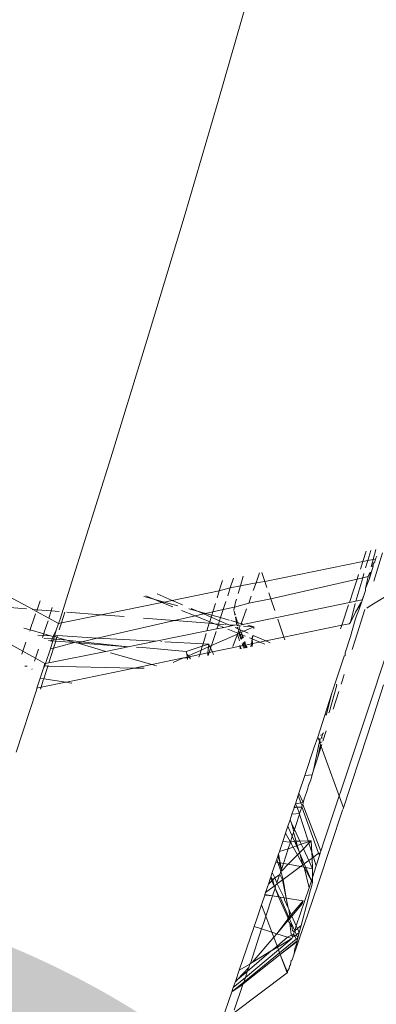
# Model space of a CAD drawing. Header units: millimetres. Extents: x 504675 to 860349, y -23215 to 63575.
# Tile 93 of 177: x 592477 to 592495, y 32719 to 32767. Entities that reach past the tile are written whole.
import ezdxf
from ezdxf import colors
from ezdxf.entities.mleader import LeaderData, LeaderLine
from ezdxf.math import Vec2, Vec3

# ---------------------------------------------------------------- set-up
doc = ezdxf.new("R2010")
doc.units = ezdxf.units.MM
doc.header["$LTSCALE"] = 10
doc.header["$PDMODE"] = 35
doc.header["$PDSIZE"] = -1000
doc.linetypes.add('LEVEL-F-OVERALL LAYOUT$0$HIDDEN', pattern=[0.375, 0.25, -0.125])
doc.layers.get('0').update_dxf_attribs({"linetype": 'CONTINUOUS'})
doc.layers.get('Defpoints').update_dxf_attribs({"color": 253, "linetype": 'CONTINUOUS'})
for name, color, linetype, lineweight in [('ARCH', 8, 'CONTINUOUS', 0), ('DIM', 8, 'CONTINUOUS', 15), ('furniture', 8, 'CONTINUOUS', 5), ('level-C-ELEVATION-$0$I-ANNO-TEXT', 8, 'CONTINUOUS', 18), ('MEPTEK-TEXT', 7, 'CONTINUOUS', 30)]:
    doc.layers.add(name, color=color, linetype=linetype, lineweight=lineweight)
doc.layers.add('LEVEL-F-OVERALL LAYOUT$0$DASH1L', color=8, linetype='LEVEL-F-OVERALL LAYOUT$0$HIDDEN')
doc.styles.add('level-C-ELEVATION-$0$KGD - Note', font='romans.shx', dxfattribs={"width": 0.7, "height": 2})
doc.styles.get("Standard").update_dxf_attribs({"font": 'verdana.ttf'})
doc.dimstyles.new('LBF 50', dxfattribs={"dimscale": 25, "dimtxt": 1.75, "dimasz": 1.75, "dimexe": 1, "dimexo": 1, "dimgap": 1, "dimtad": 1, "dimdec": 0, "dimrnd": 5, "dimzin": 12, "dimdsep": 46, "dimtxsty": 'Standard', "dimblk": 'CLOSEDBLANK', "dimcen": 0, "dimclrd": 256, "dimclre": 256, "dimclrt": 256, "dimadec": 0, "dimazin": 3, "dimtfac": 1, "dimtdec": 0, "dimtofl": 0, "dimtmove": 0, "dimatfit": 3, "dimldrblk": 'CLOSEDBLANK', "dimfxl": 0.18, "dimtolj": 1, "dimtzin": 0, "dimlwd": -1, "dimlwe": -1, "dimarcsym": 0})

# ---------------------------------------------------------------- blocks, each defined once
blk = doc.blocks.new('ARCH')
at = {"layer": 'LEVEL-F-OVERALL LAYOUT$0$DASH1L'}
h = blk.add_hatch(dxfattribs=at)
h.set_pattern_fill('ANGLE', color=8, scale=10, angle=352.0664)
h.set_pattern_definition([(352.0664444, (-404119.055, 373340.98), (9.6410197, 69.1814516), [50.8, -19.05]), (82.0664444, (-404119.055, 373340.98), (-69.1814516, 9.6410197), [50.8, -19.05])])
edge = h.paths.add_edge_path(flags=16)
edge.add_line((572074.712, 35847.062), (602196.904, 29528.217))
edge.add_line((602196.904, 29528.217), (599472.63, 39352.005))
edge.add_arc((597545.364, 38817.547), 2000, 15.499436, 89.998351)
edge.add_line((597545.422, 40817.547), (573256.113, 40817.547))
edge.add_arc((576210.344, 22394.182), 18658.72, 99.1099624, 106.6903327)
edge.add_line((570851.58, 40266.829), (572074.712, 35847.062))
h.paths.add_polyline_path([(583373.777, 40815.973), (583374.097, 40875.042), (586424.097, 40859.112), (586423.937, 40815.973)], flags=16)
h.paths.add_polyline_path([(600840.891, 34605.132), (600792.778, 34591.523), (599497.965, 39260.646), (599546.078, 39274.255)])
h.paths.add_polyline_path([(587210.4, 32671.778), (587194.965, 32598.383), (582692.955, 33542.787), (582708.389, 33616.182)])
edge = h.paths.add_edge_path()
edge.add_line((572071.73, 35387.893), (601863.317, 29138.4))
edge.add_arc((601986.5, 29725.619), 600, 258.152638, 375.499436)
edge.add_line((602564.68, 29885.956), (599906.265, 39472.258))
edge.add_arc((597545.364, 38817.547), 2450, 15.499436, 89.998351)
edge.add_line((597545.435, 41267.547), (573220.478, 41267.547))
edge.add_arc((576210.344, 22394.182), 19108.72, 99.0018321, 106.2358191)
edge.add_arc((571035.465, 40164.758), 600, 106.235819, 195.468967)
edge.add_line((570457.2, 40004.728), (571616.648, 35815.082))
edge.add_arc((572194.913, 35975.111), 600, 195.468967, 258.152638)
h.paths.add_polyline_path([(587210.4, 32671.778), (587195.409, 32600.494), (587195.432, 32600.49)])
at = {"layer": 'furniture'}
for p, q in [((592488.526, 32768.975), (592486.917, 32763.386)), ((592486.917, 32763.386), (592485.222, 32757.625)), ((592485.222, 32757.625), (592483.444, 32751.714)), ((592483.444, 32751.714), (592481.586, 32745.674)), ((592481.586, 32745.674), (592479.653, 32739.525)), ((592494.502, 32741.088), (592494.351, 32740.579)), ((592494.757, 32741.139), (592494.618, 32740.633)), ((592494.277, 32741.042), (592494.107, 32740.529)), ((592494.107, 32740.529), (592494.351, 32740.579)), ((592494.351, 32740.579), (592494.243, 32740.215)), ((592494.351, 32740.579), (592494.618, 32740.633)), ((592494.618, 32740.633), (592494.521, 32740.275)), ((592494.739, 32740.657), (592494.618, 32740.633)), ((592494.643, 32739.555), (592495.083, 32740.959)), ((592494.739, 32740.657), (592494.692, 32740.512)), ((592494.75, 32740.703), (592494.739, 32740.657)), ((592494.791, 32740.804), (592494.75, 32740.703)), ((592489.239, 32739.542), (592494.107, 32740.529)), ((592494.107, 32740.529), (592493.984, 32740.158)), ((592494.431, 32739.698), (592494.623, 32740.298)), ((592494.581, 32740.289), (592494.624, 32740.421)), ((592494.624, 32740.421), (592494.623, 32740.298)), ((592494.624, 32740.421), (592494.692, 32740.512)), ((592474.74, 32739.754), (592477.684, 32738.164)), ((592486.974, 32739.083), (592487.132, 32739.596)), ((592487.674, 32739.706), (592487.519, 32739.224)), ((592488.019, 32739.329), (592488.164, 32739.805)), ((592488.799, 32739.483), (592488.971, 32739.968)), ((592489.239, 32739.542), (592489.085, 32739.991)), ((592489.53, 32738.689), (592493.82, 32739.664)), ((592493.82, 32739.664), (592493.622, 32739.068)), ((592494.098, 32739.727), (592493.753, 32738.57)), ((592493.894, 32739.885), (592493.82, 32739.664)), ((592493.82, 32739.664), (592494.098, 32739.727)), ((592494.161, 32739.939), (592494.098, 32739.727)), ((592494.098, 32739.727), (592494.371, 32739.789)), ((592494.371, 32739.789), (592494.23, 32739.203)), ((592494.23, 32739.203), (592494.431, 32739.698)), ((592494.371, 32739.789), (592494.444, 32739.996)), ((592494.431, 32739.698), (592494.489, 32740.005)), ((592479.049, 32737.632), (592479.653, 32739.525)), ((592486.974, 32739.083), (592487.519, 32739.224)), ((592487.519, 32739.224), (592487.393, 32738.839)), ((592487.519, 32739.224), (592488.019, 32739.329)), ((592487.905, 32738.943), (592488.019, 32739.329)), ((592488.019, 32739.329), (592488.799, 32739.483)), ((592488.66, 32739.095), (592488.799, 32739.483)), ((592488.799, 32739.483), (592489.239, 32739.542)), ((592489.338, 32739.251), (592489.239, 32739.542)), ((592494.236, 32739.092), (592494.16, 32738.856)), ((592494.23, 32739.203), (592494.236, 32739.092)), ((592494.417, 32738.31), (592496.448, 32739.543)), ((592483.725, 32738.664), (592483.219, 32738.804)), ((592483.725, 32738.664), (592483.325, 32738.825)), ((592484.121, 32738.504), (592483.725, 32738.664)), ((592484.227, 32738.525), (592483.725, 32738.664)), ((592483.88, 32738.937), (592484.638, 32738.609)), ((592484.227, 32738.525), (592484.638, 32738.609)), ((592484.638, 32738.609), (592486.974, 32739.083)), ((592484.638, 32738.609), (592485.15, 32738.387)), ((592486.867, 32738.733), (592486.974, 32739.083)), ((592487.784, 32738.516), (592487.825, 32738.66)), ((592488.436, 32738.471), (592488.557, 32738.808)), ((592488.436, 32738.471), (592489.53, 32738.689)), ((592489.53, 32738.689), (592489.429, 32738.984)), ((592489.728, 32738.108), (592489.53, 32738.689)), ((592493.622, 32739.068), (592493.433, 32738.503)), ((592493.753, 32738.57), (592494.073, 32738.636)), ((592494.095, 32738.654), (592494.032, 32738.509)), ((592494.073, 32738.636), (592494.032, 32738.509)), ((592494.16, 32738.856), (592494.073, 32738.636)), ((592494.16, 32738.856), (592494.095, 32738.654)), ((592476.157, 32738.284), (592477.395, 32738.186)), ((592477.684, 32738.164), (592477.714, 32738.161)), ((592477.714, 32738.161), (592477.916, 32738.145)), ((592477.714, 32738.161), (592477.885, 32738.055)), ((592477.885, 32738.055), (592477.916, 32738.145)), ((592477.916, 32738.145), (592478.067, 32738.585)), ((592477.916, 32738.145), (592478.624, 32738.089)), ((592478.677, 32738.249), (592478.624, 32738.089)), ((592481.108, 32737.893), (592484.121, 32738.504)), ((592484.121, 32738.504), (592484.227, 32738.525)), ((592484.657, 32738.287), (592484.121, 32738.504)), ((592484.906, 32738.338), (592484.227, 32738.525)), ((592485.889, 32738.066), (592485.463, 32738.184)), ((592485.568, 32738.205), (592485.889, 32738.066)), ((592486.78, 32738.45), (592486.652, 32738.035)), ((592486.652, 32738.035), (592487.17, 32738.153)), ((592487.17, 32738.153), (592487.038, 32737.749)), ((592487.301, 32738.555), (592487.17, 32738.153)), ((592487.17, 32738.153), (592487.721, 32738.271)), ((592487.695, 32738.134), (592487.721, 32738.271)), ((592487.721, 32738.271), (592487.784, 32738.516)), ((592487.721, 32738.271), (592488.436, 32738.471)), ((592487.907, 32737.355), (592493.433, 32738.503)), ((592488.061, 32737.435), (592488.331, 32738.181)), ((592493.392, 32738.38), (592493.055, 32737.373)), ((592493.433, 32738.503), (592493.753, 32738.57)), ((592493.716, 32738.445), (592493.484, 32737.514)), ((592493.721, 32736.629), (592494.202, 32738.151)), ((592494.032, 32738.509), (592493.746, 32738.014)), ((592493.746, 32738.014), (592494.003, 32738.503)), ((592493.904, 32738.114), (592493.781, 32737.839)), ((592494.032, 32738.509), (592493.904, 32738.114)), ((592494.417, 32738.31), (592494.3, 32738.224)), ((592477.676, 32737.446), (592477.845, 32737.938)), ((592477.885, 32738.055), (592478.502, 32737.721)), ((592478.624, 32738.089), (592478.502, 32737.721)), ((592478.502, 32737.721), (592478.983, 32737.462)), ((592478.624, 32738.089), (592479.025, 32738.057)), ((592479.049, 32737.632), (592478.983, 32737.462)), ((592479.127, 32737.491), (592479.293, 32738.021)), ((592479.127, 32737.491), (592481.108, 32737.893)), ((592479.39, 32738.029), (592481.108, 32737.893)), ((592481.108, 32737.893), (592482.252, 32737.802)), ((592483.199, 32737.727), (592484.754, 32737.604)), ((592484.754, 32737.604), (592485.775, 32737.836)), ((592485.775, 32737.836), (592485.096, 32738.11)), ((592485.775, 32737.836), (592486.198, 32737.932)), ((592486.5, 32737.543), (592485.775, 32737.836)), ((592486.294, 32737.954), (592485.889, 32738.066)), ((592485.889, 32738.066), (592486.198, 32737.932)), ((592486.198, 32737.932), (592486.294, 32737.954)), ((592486.198, 32737.932), (592486.57, 32737.771)), ((592486.294, 32737.954), (592486.652, 32738.035)), ((592486.601, 32737.869), (592486.294, 32737.954)), ((592486.5, 32737.543), (592486.57, 32737.771)), ((592486.57, 32737.771), (592486.601, 32737.869)), ((592486.57, 32737.771), (592486.986, 32737.59)), ((592486.601, 32737.869), (592486.652, 32738.035)), ((592487.038, 32737.749), (592486.601, 32737.869)), ((592487.038, 32737.749), (592486.986, 32737.59)), ((592487.465, 32737.631), (592487.038, 32737.749)), ((592487.711, 32738.048), (592487.697, 32738.101)), ((592487.737, 32737.939), (592487.711, 32738.048)), ((592487.75, 32737.877), (592487.737, 32737.939)), ((592487.771, 32737.896), (592487.737, 32737.939)), ((592487.822, 32737.532), (592487.772, 32737.771)), ((592487.879, 32737.516), (592487.772, 32737.771)), ((592487.879, 32737.516), (592487.802, 32737.793)), ((592490.181, 32736.781), (592489.876, 32737.676)), ((592493.715, 32737.643), (592493.483, 32736.815)), ((592493.484, 32737.514), (592493.746, 32738.014)), ((592493.715, 32737.643), (592493.781, 32737.839)), ((592477.571, 32737.141), (592477.26, 32737.23)), ((592477.552, 32737.084), (592477.571, 32737.141)), ((592477.571, 32737.141), (592477.667, 32737.42)), ((592478.247, 32736.95), (592477.571, 32737.141)), ((592478.462, 32737.598), (592478.274, 32737.031)), ((592478.874, 32737.121), (592478.983, 32737.462)), ((592478.983, 32737.462), (592479.127, 32737.491)), ((592479.02, 32737.15), (592479.127, 32737.491)), ((592480.909, 32736.73), (592484.754, 32737.604)), ((592484.754, 32737.604), (592486.477, 32737.468)), ((592486.361, 32737.092), (592486.477, 32737.468)), ((592486.361, 32737.092), (592486.857, 32737.192)), ((592486.477, 32737.468), (592486.5, 32737.543)), ((592486.477, 32737.468), (592486.738, 32737.447)), ((592486.738, 32737.447), (592486.5, 32737.543)), ((592486.916, 32737.375), (592486.738, 32737.447)), ((592486.738, 32737.447), (592486.935, 32737.432)), ((592486.916, 32737.375), (592486.857, 32737.192)), ((592486.857, 32737.192), (592487.198, 32737.261)), ((592486.935, 32737.432), (592486.916, 32737.375)), ((592487.089, 32737.305), (592486.916, 32737.375)), ((592486.986, 32737.59), (592486.935, 32737.432)), ((592486.935, 32737.432), (592487.21, 32737.41)), ((592486.986, 32737.59), (592487.274, 32737.465)), ((592487.198, 32737.261), (592487.121, 32737.293)), ((592487.198, 32737.261), (592487.571, 32737.336)), ((592487.273, 32737.405), (592487.325, 32737.443)), ((592487.325, 32737.443), (592487.445, 32737.391)), ((592487.894, 32736.98), (592487.399, 32737.18)), ((592487.445, 32737.391), (592487.571, 32737.336)), ((592487.445, 32737.391), (592487.73, 32737.369)), ((592487.822, 32737.532), (592487.549, 32737.607)), ((592487.571, 32737.336), (592487.73, 32737.369)), ((592487.73, 32737.369), (592487.847, 32737.392)), ((592487.763, 32737.253), (592487.888, 32737.199)), ((592487.833, 32737.481), (592487.822, 32737.532)), ((592487.879, 32737.516), (592487.833, 32737.481)), ((592487.847, 32737.392), (592487.833, 32737.481)), ((592487.847, 32737.392), (592487.875, 32737.357)), ((592487.888, 32737.199), (592487.865, 32737.273)), ((592487.875, 32737.357), (592487.907, 32737.355)), ((592487.924, 32737.408), (592487.879, 32737.516)), ((592488.061, 32737.435), (592487.879, 32737.516)), ((592487.888, 32737.199), (592487.899, 32737.28)), ((592487.888, 32737.199), (592487.932, 32737.18)), ((592487.932, 32737.18), (592487.962, 32737.167)), ((592487.949, 32737.13), (592487.932, 32737.18)), ((592487.949, 32737.13), (592487.962, 32737.167)), ((592487.962, 32737.167), (592487.986, 32737.231)), ((592487.962, 32737.167), (592488.017, 32737.143)), ((592487.964, 32737.293), (592488.012, 32737.303)), ((592487.986, 32737.231), (592487.964, 32737.293)), ((592488.017, 32737.143), (592488.184, 32737.071)), ((592488.061, 32737.017), (592488.017, 32737.143)), ((592488.125, 32737.448), (592488.061, 32737.435)), ((592488.168, 32737.334), (592488.688, 32737.293)), ((592488.184, 32737.071), (592488.688, 32737.293)), ((592488.688, 32737.293), (592488.383, 32737.377)), ((592488.681, 32737.207), (592488.688, 32737.293)), ((592490.181, 32736.781), (592493.055, 32737.373)), ((592493.055, 32737.373), (592492.998, 32737.202)), ((592493.055, 32737.373), (592493.42, 32737.449)), ((592493.42, 32737.449), (592493.484, 32737.514)), ((592475.864, 32736.827), (592477.208, 32736.085)), ((592478.221, 32736.871), (592477.951, 32736.885)), ((592478.221, 32736.871), (592478.187, 32736.768)), ((592478.247, 32736.95), (592478.221, 32736.871)), ((592478.593, 32736.852), (592478.221, 32736.871)), ((592478.274, 32737.031), (592478.247, 32736.95)), ((592478.593, 32736.852), (592478.247, 32736.95)), ((592478.661, 32736.694), (592478.262, 32736.731)), ((592478.715, 32736.817), (592478.593, 32736.852)), ((592478.623, 32736.607), (592478.661, 32736.694)), ((592478.661, 32736.694), (592478.715, 32736.817)), ((592478.735, 32736.687), (592478.661, 32736.694)), ((592478.735, 32736.687), (592478.707, 32736.6)), ((592478.715, 32736.817), (592478.727, 32736.845)), ((592478.783, 32736.836), (592478.715, 32736.817)), ((592478.727, 32736.845), (592478.874, 32737.121)), ((592478.783, 32736.836), (592478.735, 32736.687)), ((592478.87, 32736.674), (592478.735, 32736.687)), ((592478.874, 32737.121), (592478.783, 32736.836)), ((592478.93, 32736.866), (592478.783, 32736.836)), ((592478.899, 32736.765), (592478.783, 32736.836)), ((592478.843, 32736.589), (592478.87, 32736.674)), ((592478.87, 32736.674), (592478.899, 32736.765)), ((592479.39, 32736.626), (592478.87, 32736.674)), ((592478.93, 32736.866), (592478.899, 32736.765)), ((592479.39, 32736.626), (592478.899, 32736.765)), ((592480.909, 32736.73), (592478.93, 32736.866)), ((592480.142, 32736.556), (592480.909, 32736.73)), ((592483.814, 32736.578), (592480.909, 32736.73)), ((592483.814, 32736.578), (592486.361, 32737.092)), ((592486.164, 32736.455), (592486.321, 32736.964)), ((592486.815, 32737.063), (592486.586, 32736.366)), ((592486.586, 32736.366), (592487.877, 32736.936)), ((592487.716, 32736.497), (592487.877, 32736.936)), ((592487.877, 32736.936), (592487.894, 32736.98)), ((592487.969, 32736.594), (592487.877, 32736.936)), ((592487.894, 32736.98), (592487.928, 32737.073)), ((592487.938, 32736.962), (592487.894, 32736.98)), ((592487.928, 32737.073), (592487.949, 32737.13)), ((592487.995, 32736.988), (592487.928, 32737.073)), ((592487.938, 32736.962), (592487.995, 32736.988)), ((592487.938, 32736.962), (592488.056, 32736.669)), ((592487.967, 32736.951), (592487.938, 32736.962)), ((592487.967, 32736.951), (592487.995, 32736.988)), ((592488.014, 32736.932), (592487.967, 32736.951)), ((592487.995, 32736.988), (592488.061, 32737.017)), ((592488.09, 32736.699), (592488.014, 32736.932)), ((592488.104, 32736.895), (592488.014, 32736.932)), ((592488.061, 32737.017), (592488.184, 32737.071)), ((592488.104, 32736.895), (592488.061, 32737.017)), ((592488.154, 32736.753), (592488.104, 32736.895)), ((592488.104, 32736.895), (592488.129, 32736.732)), ((592488.175, 32736.772), (592488.104, 32736.895)), ((592488.25, 32736.836), (592488.104, 32736.895)), ((592488.184, 32737.071), (592488.409, 32736.973)), ((592488.603, 32736.694), (592488.48, 32736.743)), ((592488.603, 32736.694), (592488.568, 32736.448)), ((592488.603, 32736.694), (592488.65, 32736.868)), ((592488.625, 32736.85), (592488.603, 32736.694)), ((592488.62, 32736.459), (592488.603, 32736.694)), ((592488.994, 32736.536), (592488.603, 32736.694)), ((592488.65, 32736.868), (592489.281, 32736.595)), ((592489.281, 32736.595), (592490.181, 32736.781)), ((592490.228, 32736.644), (592490.181, 32736.781)), ((592493.219, 32736.002), (592493.483, 32736.815)), ((592494.579, 32733.846), (592495.506, 32736.659)), ((592477.208, 32736.085), (592477.242, 32736.183)), ((592477.242, 32736.183), (592477.365, 32736.54)), ((592477.995, 32736.192), (592477.843, 32735.734)), ((592478.579, 32736.201), (592478.344, 32735.473)), ((592478.489, 32736.618), (592478.623, 32736.607)), ((592478.501, 32735.505), (592478.731, 32736.235)), ((592478.579, 32736.201), (592478.707, 32736.6)), ((592478.579, 32736.201), (592478.731, 32736.235)), ((592478.603, 32736.561), (592478.623, 32736.607)), ((592478.623, 32736.607), (592478.707, 32736.6)), ((592478.707, 32736.6), (592478.843, 32736.589)), ((592478.731, 32736.235), (592478.843, 32736.589)), ((592478.731, 32736.235), (592479.782, 32736.515)), ((592478.843, 32736.589), (592479.782, 32736.515)), ((592480.142, 32736.556), (592479.39, 32736.626)), ((592479.782, 32736.515), (592479.39, 32736.626)), ((592479.782, 32736.515), (592479.861, 32736.492)), ((592479.861, 32736.492), (592479.914, 32736.504)), ((592479.914, 32736.504), (592480.142, 32736.556)), ((592479.914, 32736.504), (592482.45, 32736.302)), ((592481.329, 32736.076), (592479.914, 32736.504)), ((592482.45, 32736.302), (592480.142, 32736.556)), ((592481.329, 32736.076), (592482.45, 32736.302)), ((592482.45, 32736.302), (592483.814, 32736.578)), ((592482.855, 32736.27), (592482.969, 32736.293)), ((592485.331, 32736.073), (592482.969, 32736.293)), ((592484.098, 32736.563), (592484.072, 32736.564)), ((592486.164, 32736.455), (592484.273, 32736.554)), ((592486.128, 32736.337), (592485.331, 32736.073)), ((592486.065, 32736.137), (592486.128, 32736.337)), ((592486.065, 32736.137), (592486.435, 32736.3)), ((592486.128, 32736.337), (592486.164, 32736.455)), ((592486.447, 32736.44), (592486.128, 32736.337)), ((592486.447, 32736.44), (592486.164, 32736.455)), ((592486.41, 32736.003), (592486.435, 32736.3)), ((592486.435, 32736.3), (592486.447, 32736.44)), ((592486.435, 32736.3), (592486.499, 32736.328)), ((592486.499, 32736.328), (592486.447, 32736.44)), ((592486.542, 32736.234), (592486.471, 32736.015)), ((592486.499, 32736.328), (592486.586, 32736.366)), ((592486.542, 32736.234), (592486.499, 32736.328)), ((592486.586, 32736.366), (592486.542, 32736.234)), ((592486.628, 32736.048), (592486.542, 32736.234)), ((592486.628, 32736.048), (592488.016, 32736.334)), ((592487.65, 32736.32), (592487.716, 32736.497)), ((592488.016, 32736.334), (592487.996, 32736.387)), ((592488.016, 32736.334), (592488.141, 32736.36)), ((592488.016, 32736.198), (592488.016, 32736.334)), ((592488.063, 32736.207), (592488.016, 32736.334)), ((592488.111, 32736.471), (592488.141, 32736.36)), ((592488.141, 32736.36), (592488.198, 32736.372)), ((592488.141, 32736.36), (592488.177, 32736.23)), ((592488.198, 32736.372), (592488.155, 32736.504)), ((592488.194, 32736.532), (592488.243, 32736.381)), ((592488.198, 32736.372), (592488.243, 32736.381)), ((592488.24, 32736.243), (592488.198, 32736.372)), ((592488.243, 32736.381), (592488.224, 32736.554)), ((592488.243, 32736.381), (592488.282, 32736.389)), ((592488.327, 32736.26), (592488.243, 32736.381)), ((592488.243, 32736.381), (592488.285, 32736.252)), ((592488.282, 32736.389), (592488.247, 32736.572)), ((592488.282, 32736.389), (592488.568, 32736.448)), ((592488.357, 32736.266), (592488.282, 32736.389)), ((592488.568, 32736.448), (592488.547, 32736.305)), ((592488.568, 32736.448), (592488.62, 32736.459)), ((592488.61, 32736.317), (592488.62, 32736.459)), ((592488.62, 32736.459), (592488.994, 32736.536)), ((592488.994, 32736.536), (592489.281, 32736.595)), ((592489.227, 32736.442), (592488.994, 32736.536)), ((592489.281, 32736.595), (592489.505, 32736.498)), ((592493.576, 32736.173), (592493.721, 32736.629)), ((592477.155, 32735.931), (592477.208, 32736.085)), ((592477.208, 32736.085), (592477.843, 32735.734)), ((592477.843, 32735.734), (592477.797, 32735.597)), ((592477.843, 32735.734), (592478.31, 32735.477)), ((592478.501, 32735.505), (592481.329, 32736.076)), ((592483.618, 32735.427), (592481.56, 32736.011)), ((592483.618, 32735.427), (592485.192, 32735.752)), ((592484.676, 32735.524), (592485.192, 32735.752)), ((592485.192, 32735.752), (592485.379, 32735.79)), ((592485.192, 32735.752), (592485.385, 32735.751)), ((592485.331, 32736.073), (592485.339, 32736.029)), ((592485.339, 32736.029), (592485.355, 32735.939)), ((592485.355, 32735.939), (592485.372, 32735.831)), ((592485.445, 32735.863), (592485.355, 32735.939)), ((592485.372, 32735.831), (592485.445, 32735.863)), ((592485.372, 32735.831), (592485.379, 32735.79)), ((592485.379, 32735.79), (592485.385, 32735.751)), ((592485.385, 32735.751), (592485.474, 32735.81)), ((592485.385, 32735.751), (592485.395, 32735.669)), ((592485.445, 32735.863), (592486.065, 32736.137)), ((592485.474, 32735.81), (592485.445, 32735.863)), ((592485.474, 32735.81), (592485.998, 32735.918)), ((592485.536, 32735.698), (592485.474, 32735.81)), ((592485.956, 32735.782), (592485.998, 32735.918)), ((592485.998, 32735.918), (592486.065, 32736.137)), ((592485.998, 32735.918), (592486.41, 32736.003)), ((592486.399, 32735.872), (592486.41, 32736.003)), ((592486.41, 32736.003), (592486.471, 32736.015)), ((592486.471, 32736.015), (592486.425, 32735.877)), ((592486.471, 32736.015), (592486.628, 32736.048)), ((592486.683, 32735.929), (592486.628, 32736.048)), ((592493.18, 32735.84), (592492.666, 32734.302)), ((592493.18, 32735.84), (592493.219, 32735.873)), ((592493.219, 32736.002), (592493.219, 32735.873)), ((592477.314, 32735.35), (592477.421, 32735.348)), ((592477.669, 32735.211), (592477.659, 32735.183)), ((592478.233, 32735.238), (592478.073, 32734.743)), ((592478.304, 32735.359), (592478.233, 32735.238)), ((592478.27, 32735.352), (592478.233, 32735.238)), ((592478.252, 32734.716), (592478.451, 32735.347)), ((592478.31, 32735.477), (592478.27, 32735.352)), ((592478.27, 32735.352), (592478.304, 32735.359)), ((592478.344, 32735.473), (592478.304, 32735.359)), ((592478.304, 32735.359), (592478.451, 32735.347)), ((592478.31, 32735.477), (592478.344, 32735.473)), ((592478.344, 32735.473), (592478.501, 32735.505)), ((592478.451, 32735.347), (592478.466, 32735.396)), ((592478.451, 32735.347), (592482.746, 32735.247)), ((592479.378, 32734.552), (592482.746, 32735.247)), ((592482.746, 32735.247), (592483.618, 32735.427)), ((592482.746, 32735.247), (592483.243, 32735.235)), ((592483.857, 32735.359), (592483.618, 32735.427)), ((592478.073, 32734.743), (592477.914, 32734.25)), ((592478.252, 32734.716), (592478.073, 32734.743)), ((592478.229, 32734.645), (592478.252, 32734.716)), ((592479.342, 32734.545), (592478.252, 32734.716)), ((592493.075, 32734.595), (592493.181, 32734.93)), ((592477.914, 32734.25), (592477.883, 32734.155)), ((592477.914, 32734.25), (592478.117, 32734.292)), ((592478.087, 32734.196), (592478.117, 32734.292)), ((592478.117, 32734.292), (592478.229, 32734.645)), ((592478.117, 32734.292), (592479.342, 32734.545)), ((592479.342, 32734.545), (592479.378, 32734.552)), ((592479.61, 32734.503), (592479.378, 32734.552)), ((592479.654, 32734.512), (592479.61, 32734.503)), ((592492.426, 32733.043), (592492.805, 32734.396)), ((592492.549, 32733.948), (592492.666, 32734.302)), ((592492.79, 32734.441), (592492.805, 32734.396)), ((592493.028, 32734.449), (592493.075, 32734.595)), ((592495.134, 32734.412), (592494.56, 32732.641)), ((592477.883, 32734.155), (592476.881, 32731.076)), ((592492.549, 32733.948), (592491.872, 32731.827)), ((592492.299, 32732.938), (592492.549, 32733.948)), ((592492.633, 32733.214), (592492.91, 32734.081)), ((592493.788, 32731.464), (592494.579, 32733.846)), ((592492.299, 32732.938), (592492.273, 32732.916)), ((592492.426, 32733.043), (592492.401, 32733.022)), ((592493.982, 32730.873), (592494.56, 32732.641)), ((592491.872, 32731.827), (592491.684, 32731.316)), ((592491.933, 32731.648), (592491.872, 32731.827)), ((592491.964, 32731.762), (592491.977, 32731.723)), ((592492.024, 32731.901), (592492.037, 32731.95)), ((592492.112, 32732.006), (592492.056, 32731.81)), ((592492.07, 32731.772), (592492.056, 32731.81)), ((592492.078, 32731.748), (592492.056, 32731.81)), ((592492.112, 32732.006), (592492.141, 32732.028)), ((592492.122, 32731.624), (592492.287, 32732.136)), ((592491.684, 32731.316), (592491.218, 32729.911)), ((592491.947, 32731.61), (592491.657, 32730.182)), ((592491.866, 32730.828), (592492, 32731.455)), ((592491.866, 32730.828), (592492.035, 32731.352)), ((592491.933, 32731.648), (592491.977, 32731.723)), ((592491.947, 32731.61), (592491.933, 32731.648)), ((592491.975, 32731.525), (592491.947, 32731.61)), ((592491.975, 32731.525), (592492.03, 32731.568)), ((592492, 32731.455), (592491.975, 32731.525)), ((592492.035, 32731.352), (592492, 32731.455)), ((592492.03, 32731.568), (592492.007, 32731.635)), ((592492.035, 32731.352), (592492.068, 32731.456)), ((592493.139, 32728.317), (592492.035, 32731.352)), ((592492.146, 32726.568), (592493.788, 32731.464)), ((592491.657, 32730.182), (592491.866, 32730.828)), ((592493.982, 32730.873), (592493.473, 32729.329)), ((592490.926, 32729.035), (592491.218, 32729.911)), ((592491.218, 32729.911), (592491.592, 32729.942)), ((592491.513, 32729.699), (592491.592, 32729.942)), ((592491.592, 32729.942), (592491.657, 32730.182)), ((592491.412, 32729.427), (592491.372, 32729.281)), ((592491.513, 32729.699), (592491.412, 32729.427)), ((592493.473, 32729.329), (592493.139, 32728.317)), ((592490.753, 32728.512), (592490.896, 32728.944)), ((592490.926, 32729.035), (592490.896, 32728.944)), ((592491.03, 32728.562), (592490.896, 32728.944)), ((592491.138, 32728.581), (592490.926, 32729.035)), ((592491.201, 32728.801), (592491.306, 32729.065)), ((592491.306, 32729.065), (592491.314, 32729.123)), ((592491.314, 32729.123), (592491.372, 32729.281)), ((592490.688, 32728.317), (592490.835, 32728.352)), ((592490.696, 32728.343), (592490.688, 32728.317)), ((592490.725, 32728.428), (592490.696, 32728.343)), ((592490.696, 32728.343), (592490.835, 32728.352)), ((592490.753, 32728.512), (592490.725, 32728.428)), ((592490.753, 32728.512), (592491.03, 32728.562)), ((592490.835, 32728.352), (592490.753, 32728.512)), ((592491.08, 32728.367), (592490.835, 32728.352)), ((592490.835, 32728.352), (592491.071, 32728.339)), ((592490.844, 32728.326), (592490.835, 32728.352)), ((592490.993, 32728.114), (592491.071, 32728.339)), ((592491.138, 32728.581), (592491.03, 32728.562)), ((592491.074, 32728.438), (592491.03, 32728.562)), ((592491.071, 32728.339), (592491.08, 32728.367)), ((592491.091, 32728.408), (592491.074, 32728.438)), ((592491.08, 32728.367), (592491.091, 32728.408)), ((592491.908, 32726.061), (592491.08, 32728.367)), ((592491.091, 32728.408), (592491.116, 32728.483)), ((592491.116, 32728.483), (592491.135, 32728.541)), ((592492.013, 32726.167), (592491.116, 32728.483)), ((592491.135, 32728.541), (592491.138, 32728.581)), ((592491.138, 32728.581), (592491.174, 32728.691)), ((592491.174, 32728.691), (592491.201, 32728.801)), ((592490.583, 32728.004), (592490.486, 32727.714)), ((592490.688, 32728.317), (592490.583, 32728.004)), ((592490.583, 32728.004), (592490.965, 32728.034)), ((592490.775, 32727.437), (592490.954, 32727.992)), ((592490.965, 32728.034), (592490.844, 32728.326)), ((592490.954, 32727.992), (592490.965, 32728.034)), ((592491.389, 32726.667), (592490.954, 32727.992)), ((592490.965, 32728.034), (592490.993, 32728.114)), ((592492.516, 32726.445), (592493.099, 32728.196)), ((592493.139, 32728.317), (592493.109, 32728.227)), ((592490.382, 32727.404), (592490.263, 32727.051)), ((592490.486, 32727.714), (592490.382, 32727.404)), ((592490.382, 32727.404), (592490.599, 32726.904)), ((592490.56, 32727.554), (592490.486, 32727.714)), ((592490.708, 32727.234), (592490.56, 32727.554)), ((592490.675, 32727.134), (592490.56, 32727.554)), ((592490.708, 32727.234), (592490.775, 32727.437)), ((592490.263, 32727.051), (592490.124, 32726.635)), ((592490.503, 32726.612), (592490.263, 32727.051)), ((592490.503, 32726.612), (592490.599, 32726.904)), ((592490.599, 32726.904), (592490.662, 32727.093)), ((592490.599, 32726.904), (592490.71, 32726.65)), ((592490.662, 32727.093), (592490.675, 32727.134)), ((592490.787, 32726.652), (592490.662, 32727.093)), ((592490.675, 32727.134), (592490.708, 32727.234)), ((592490.975, 32726.656), (592490.708, 32727.234)), ((592490.124, 32726.635), (592489.957, 32726.137)), ((592490.124, 32726.635), (592490.503, 32726.612)), ((592490.395, 32726.284), (592490.503, 32726.612)), ((592490.503, 32726.612), (592490.71, 32726.65)), ((592490.638, 32726.366), (592490.503, 32726.612)), ((592490.638, 32726.366), (592490.809, 32726.424)), ((592490.71, 32726.65), (592490.787, 32726.652)), ((592490.71, 32726.65), (592490.809, 32726.424)), ((592490.787, 32726.652), (592490.975, 32726.656)), ((592490.809, 32726.424), (592490.787, 32726.652)), ((592490.787, 32726.652), (592490.848, 32726.437)), ((592490.809, 32726.424), (592490.848, 32726.437)), ((592490.932, 32726.141), (592490.809, 32726.424)), ((592490.848, 32726.437), (592491.046, 32726.503)), ((592490.848, 32726.437), (592490.932, 32726.141)), ((592490.975, 32726.656), (592491.389, 32726.667)), ((592491.046, 32726.503), (592490.975, 32726.656)), ((592491.046, 32726.503), (592491.404, 32726.624)), ((592491.152, 32726.275), (592491.046, 32726.503)), ((592491.427, 32726.553), (592491.152, 32726.275)), ((592491.389, 32726.667), (592491.544, 32726.671)), ((592491.404, 32726.624), (592491.389, 32726.667)), ((592491.404, 32726.624), (592491.544, 32726.671)), ((592491.427, 32726.553), (592491.404, 32726.624)), ((592491.544, 32726.671), (592491.427, 32726.553)), ((592491.57, 32726.118), (592491.427, 32726.553)), ((592491.544, 32726.671), (592491.57, 32726.118)), ((592492.516, 32726.445), (592491.878, 32724.545)), ((592492.146, 32726.568), (592492.061, 32726.311)), ((592489.83, 32725.758), (592489.882, 32725.914)), ((592489.917, 32726.017), (592489.882, 32725.914)), ((592489.997, 32725.581), (592489.882, 32725.914)), ((592489.957, 32726.137), (592489.917, 32726.017)), ((592489.917, 32726.017), (592489.997, 32725.581)), ((592489.957, 32726.137), (592490.395, 32726.284)), ((592490.154, 32725.552), (592490.395, 32726.284)), ((592490.853, 32725.973), (592490.392, 32725.509)), ((592490.395, 32726.284), (592490.638, 32726.366)), ((592490.853, 32725.973), (592490.638, 32726.366)), ((592490.958, 32726.08), (592490.853, 32725.973)), ((592491.116, 32725.491), (592490.853, 32725.973)), ((592490.958, 32726.08), (592490.932, 32726.141)), ((592491.152, 32726.275), (592490.958, 32726.08)), ((592490.975, 32726.041), (592490.958, 32726.08)), ((592491.116, 32725.491), (592490.975, 32726.041)), ((592490.975, 32726.041), (592491.196, 32725.534)), ((592491.419, 32725.698), (592491.152, 32726.275)), ((592491.57, 32726.118), (592491.584, 32725.821)), ((592491.651, 32725.871), (592491.57, 32726.118)), ((592491.651, 32725.871), (592491.908, 32726.061)), ((592491.948, 32725.949), (592491.792, 32725.442)), ((592491.908, 32726.061), (592491.984, 32726.07)), ((592491.948, 32725.949), (592491.908, 32726.061)), ((592491.984, 32726.07), (592491.948, 32725.949)), ((592492.002, 32726.13), (592491.984, 32726.07)), ((592492.002, 32726.13), (592492.013, 32726.167)), ((592492.061, 32726.311), (592492.013, 32726.167)), ((592489.784, 32725.62), (592489.606, 32725.096)), ((592489.83, 32725.758), (592489.784, 32725.62)), ((592489.784, 32725.62), (592489.886, 32725.602)), ((592489.886, 32725.602), (592489.83, 32725.758)), ((592489.886, 32725.602), (592489.946, 32725.59)), ((592490.029, 32725.175), (592489.886, 32725.602)), ((592489.946, 32725.59), (592489.997, 32725.581)), ((592490.057, 32725.259), (592489.946, 32725.59)), ((592489.997, 32725.581), (592490.154, 32725.552)), ((592489.997, 32725.581), (592490.057, 32725.259)), ((592490.057, 32725.259), (592490.154, 32725.552)), ((592490.392, 32725.509), (592490.071, 32725.184)), ((592490.154, 32725.552), (592490.392, 32725.509)), ((592490.392, 32725.509), (592491.01, 32725.396)), ((592491.01, 32725.396), (592491.116, 32725.491)), ((592491.116, 32725.491), (592491.196, 32725.534)), ((592491.186, 32725.363), (592491.116, 32725.491)), ((592491.196, 32725.534), (592491.419, 32725.698)), ((592491.196, 32725.534), (592491.278, 32725.347)), ((592491.419, 32725.698), (592491.584, 32725.821)), ((592491.61, 32725.286), (592491.419, 32725.698)), ((592491.584, 32725.821), (592491.651, 32725.871)), ((592491.584, 32725.821), (592491.61, 32725.286)), ((592491.792, 32725.442), (592491.604, 32724.854)), ((592491.792, 32725.442), (592491.651, 32725.871)), ((592489.53, 32724.87), (592489.606, 32725.096)), ((592489.724, 32724.834), (592489.606, 32725.096)), ((592489.965, 32724.981), (592489.724, 32724.834)), ((592489.834, 32724.588), (592489.965, 32724.981)), ((592489.965, 32724.981), (592489.973, 32725.006)), ((592489.973, 32725.006), (592490.029, 32725.175)), ((592490.116, 32724.734), (592489.973, 32725.006)), ((592490.029, 32725.175), (592490.057, 32725.259)), ((592490.029, 32725.175), (592490.071, 32725.184)), ((592490.071, 32725.184), (592490.034, 32725.147)), ((592490.034, 32725.147), (592490.149, 32724.758)), ((592490.071, 32725.184), (592490.057, 32725.259)), ((592490.149, 32724.758), (592491.01, 32725.396)), ((592491.186, 32725.363), (592491.01, 32725.396)), ((592491.441, 32724.345), (592491.186, 32725.363)), ((592491.553, 32724.693), (592491.186, 32725.363)), ((592491.186, 32725.363), (592491.278, 32725.347)), ((592491.278, 32725.347), (592491.553, 32724.693)), ((592491.278, 32725.347), (592491.61, 32725.286)), ((592491.61, 32725.286), (592491.604, 32724.854)), ((592489.411, 32724.518), (592489.273, 32724.11)), ((592489.521, 32724.845), (592489.411, 32724.518)), ((592489.584, 32724.693), (592489.411, 32724.518)), ((592489.53, 32724.87), (592489.521, 32724.845)), ((592489.521, 32724.845), (592489.584, 32724.693)), ((592489.626, 32724.735), (592489.53, 32724.87)), ((592489.626, 32724.735), (592489.584, 32724.693)), ((592489.584, 32724.693), (592489.697, 32724.424)), ((592489.724, 32724.834), (592489.626, 32724.735)), ((592489.697, 32724.424), (592489.626, 32724.735)), ((592489.697, 32724.424), (592489.746, 32724.46)), ((592489.834, 32724.588), (592489.724, 32724.834)), ((592489.855, 32724.541), (592489.746, 32724.46)), ((592489.772, 32724.399), (592489.746, 32724.46)), ((592489.855, 32724.541), (592489.834, 32724.588)), ((592490.116, 32724.734), (592489.855, 32724.541)), ((592490.194, 32723.848), (592489.855, 32724.541)), ((592490.116, 32724.734), (592490.149, 32724.758)), ((592490.295, 32723.831), (592490.116, 32724.734)), ((592490.149, 32724.758), (592490.295, 32723.831)), ((592491.878, 32724.545), (592491.369, 32723.043)), ((592491.553, 32724.693), (592491.441, 32724.345)), ((592491.563, 32724.451), (592491.508, 32724.237)), ((592491.604, 32724.854), (592491.553, 32724.693)), ((592491.601, 32724.604), (592491.553, 32724.693)), ((592491.589, 32724.554), (592491.563, 32724.451)), ((592491.601, 32724.604), (592491.589, 32724.554)), ((592491.604, 32724.854), (592491.601, 32724.604)), ((592489.228, 32723.979), (592489.066, 32723.499)), ((592489.237, 32724.005), (592489.228, 32723.979)), ((592489.62, 32723.942), (592489.228, 32723.979)), ((592489.273, 32724.11), (592489.237, 32724.005)), ((592489.237, 32724.005), (592489.62, 32723.942)), ((592489.273, 32724.11), (592489.697, 32724.424)), ((592489.284, 32722.933), (592489.62, 32723.942)), ((592489.62, 32723.942), (592489.746, 32724.323)), ((592489.62, 32723.942), (592489.918, 32723.893)), ((592489.746, 32724.323), (592489.697, 32724.424)), ((592489.746, 32724.323), (592489.772, 32724.399)), ((592489.946, 32723.889), (592489.746, 32724.323)), ((592489.746, 32724.323), (592489.918, 32723.893)), ((592491.441, 32724.345), (592490.794, 32722.45)), ((592491.508, 32724.237), (592491.39, 32723.789)), ((592489.066, 32723.499), (592488.862, 32722.895)), ((592489.284, 32722.933), (592489.066, 32723.499)), ((592489.918, 32723.893), (592489.946, 32723.889)), ((592489.918, 32723.893), (592490.382, 32722.862)), ((592489.946, 32723.889), (592489.996, 32723.88)), ((592490.397, 32722.954), (592489.996, 32723.88)), ((592490.194, 32723.848), (592489.996, 32723.88)), ((592490.215, 32723.74), (592490.194, 32723.848)), ((592490.295, 32723.831), (592490.194, 32723.848)), ((592490.215, 32723.74), (592490.392, 32723.345)), ((592490.392, 32723.345), (592490.295, 32723.831)), ((592490.295, 32723.831), (592491.137, 32723.693)), ((592490.549, 32722.995), (592491.137, 32723.693)), ((592491.087, 32723.54), (592490.573, 32722.941)), ((592491.034, 32722.474), (592491.39, 32723.789)), ((592491.137, 32723.693), (592491.087, 32723.54)), ((592490.423, 32723.277), (592490.392, 32723.345)), ((592490.549, 32722.995), (592490.423, 32723.277)), ((592490.478, 32722.911), (592490.423, 32723.277)), ((592490.478, 32722.911), (592490.549, 32722.995)), ((592490.573, 32722.941), (592490.549, 32722.995)), ((592491.369, 32723.043), (592490.979, 32721.899)), ((592488.862, 32722.895), (592488.7, 32722.42)), ((592489.074, 32722.303), (592489.184, 32722.63)), ((592489.184, 32722.63), (592489.284, 32722.933)), ((592489.58, 32722.144), (592489.284, 32722.933)), ((592489.826, 32722.067), (592490.378, 32722.792)), ((592490.4, 32722.738), (592489.826, 32722.067)), ((592490.378, 32722.792), (592490.382, 32722.862)), ((592490.378, 32722.792), (592490.437, 32722.862)), ((592490.4, 32722.738), (592490.378, 32722.792)), ((592490.382, 32722.862), (592490.397, 32722.954)), ((592490.437, 32722.862), (592490.397, 32722.954)), ((592490.46, 32722.808), (592490.4, 32722.738)), ((592490.4, 32722.738), (592490.433, 32722.658)), ((592490.46, 32722.626), (592490.433, 32722.658)), ((592490.437, 32722.862), (592490.478, 32722.911)), ((592490.46, 32722.808), (592490.437, 32722.862)), ((592490.491, 32722.845), (592490.46, 32722.808)), ((592490.546, 32722.61), (592490.46, 32722.808)), ((592490.472, 32722.566), (592490.46, 32722.626)), ((592490.537, 32722.051), (592490.472, 32722.566)), ((592490.58, 32722.395), (592490.472, 32722.566)), ((592490.491, 32722.845), (592490.478, 32722.911)), ((592490.573, 32722.941), (592490.491, 32722.845)), ((592490.721, 32722.206), (592490.546, 32722.61)), ((592490.58, 32722.395), (592490.546, 32722.61)), ((592490.794, 32722.45), (592490.573, 32722.941)), ((592488.7, 32722.42), (592487.96, 32720.253)), ((592488.523, 32720.593), (592489.074, 32722.303)), ((592489.074, 32722.303), (592488.7, 32722.42)), ((592489.58, 32722.144), (592489.074, 32722.303)), ((592489.676, 32721.892), (592489.58, 32722.144)), ((592489.826, 32722.067), (592489.58, 32722.144)), ((592489.826, 32722.067), (592489.676, 32721.892)), ((592490.359, 32721.9), (592489.826, 32722.067)), ((592490.359, 32721.9), (592490.652, 32722.036)), ((592490.601, 32721.895), (592490.537, 32722.051)), ((592490.592, 32722.358), (592490.58, 32722.395)), ((592490.6, 32722.295), (592490.592, 32722.358)), ((592490.614, 32722.225), (592490.6, 32722.295)), ((592490.652, 32722.036), (592490.601, 32721.895)), ((592490.677, 32722.168), (592490.614, 32722.225)), ((592490.652, 32722.036), (592490.688, 32722.142)), ((592490.73, 32721.947), (592490.652, 32722.036)), ((592490.688, 32722.142), (592490.677, 32722.168)), ((592490.688, 32722.142), (592490.721, 32722.206)), ((592490.794, 32722.45), (592490.721, 32722.206)), ((592490.721, 32722.206), (592490.853, 32722.319)), ((592490.805, 32722.01), (592490.721, 32722.206)), ((592490.73, 32721.947), (592490.805, 32722.01)), ((592490.853, 32722.319), (592490.794, 32722.45)), ((592490.805, 32722.01), (592490.941, 32722.122)), ((592490.874, 32721.852), (592490.805, 32722.01)), ((592490.853, 32722.319), (592491.034, 32722.474)), ((592490.941, 32722.122), (592490.853, 32722.319)), ((592490.941, 32722.122), (592490.874, 32721.852)), ((592491.034, 32722.474), (592490.941, 32722.122)), ((592489.676, 32721.892), (592488.605, 32720.642)), ((592489.842, 32721.453), (592489.676, 32721.892)), ((592489.842, 32721.453), (592490.359, 32721.9)), ((592490.579, 32721.831), (592489.863, 32721.4)), ((592489.913, 32721.267), (592490.579, 32721.831)), ((592489.97, 32721.116), (592490.796, 32721.789)), ((592490, 32721.037), (592490.845, 32721.717)), ((592490, 32721.037), (592490.839, 32721.686)), ((592490.579, 32721.831), (592490.359, 32721.9)), ((592490.601, 32721.895), (592490.579, 32721.831)), ((592490.601, 32721.895), (592490.73, 32721.947)), ((592490.8, 32721.551), (592490.728, 32721.32)), ((592490.796, 32721.789), (592490.73, 32721.947)), ((592490.796, 32721.789), (592490.827, 32721.814)), ((592490.852, 32721.755), (592490.796, 32721.789)), ((592490.839, 32721.686), (592490.8, 32721.551)), ((592490.824, 32721.449), (592490.979, 32721.899)), ((592490.874, 32721.852), (592490.827, 32721.814)), ((592490.827, 32721.814), (592490.852, 32721.755)), ((592490.839, 32721.686), (592490.845, 32721.717)), ((592490.852, 32721.755), (592490.845, 32721.717)), ((592488.162, 32719.585), (592490, 32721.037)), ((592488.188, 32719.663), (592489.97, 32721.116)), ((592488.267, 32719.896), (592489.913, 32721.267)), ((592488.365, 32720.188), (592489.546, 32721.209)), ((592489.546, 32721.209), (592488.605, 32720.642)), ((592489.583, 32721.231), (592489.546, 32721.209)), ((592489.583, 32721.231), (592489.842, 32721.453)), ((592489.863, 32721.4), (592489.583, 32721.231)), ((592489.863, 32721.4), (592489.842, 32721.453)), ((592489.913, 32721.267), (592489.863, 32721.4)), ((592489.97, 32721.116), (592489.913, 32721.267)), ((592490, 32721.037), (592489.97, 32721.116)), ((592490.35, 32720.116), (592490, 32721.037)), ((592490, 32721.037), (592490.364, 32720.14)), ((592490.588, 32720.767), (592490.694, 32721.073)), ((592490.694, 32721.073), (592490.824, 32721.449)), ((592490.728, 32721.32), (592490.694, 32721.073)), ((592488.486, 32720.549), (592487.96, 32720.253)), ((592488.434, 32720.391), (592488.486, 32720.549)), ((592488.486, 32720.549), (592488.523, 32720.593)), ((592488.605, 32720.642), (592488.523, 32720.593)), ((592490.452, 32720.451), (592490.503, 32720.526)), ((592490.503, 32720.526), (592490.541, 32720.731)), ((592490.541, 32720.731), (592490.588, 32720.767)), ((592487.66, 32718.099), (592490.35, 32720.116)), ((592487.96, 32720.253), (592487.769, 32719.698)), ((592488.434, 32720.391), (592487.871, 32719.785)), ((592487.871, 32719.785), (592488.365, 32720.188)), ((592488.267, 32719.896), (592488.365, 32720.188)), ((592488.365, 32720.188), (592488.434, 32720.391)), ((592490.35, 32720.116), (592490.364, 32720.14)), ((592490.364, 32720.14), (592490.384, 32720.233)), ((592490.384, 32720.233), (592490.439, 32720.344)), ((592490.439, 32720.344), (592490.452, 32720.451)), ((592487.589, 32719.175), (592488.188, 32719.663)), ((592487.589, 32719.175), (592488.148, 32719.545)), ((592487.664, 32719.395), (592488.267, 32719.896)), ((592487.769, 32719.698), (592487.664, 32719.395)), ((592487.719, 32718.272), (592488.148, 32719.545)), ((592487.769, 32719.698), (592487.808, 32719.711)), ((592487.808, 32719.711), (592487.871, 32719.785)), ((592488.148, 32719.545), (592488.162, 32719.585)), ((592488.162, 32719.585), (592488.188, 32719.663)), ((592488.188, 32719.663), (592488.267, 32719.896)), ((592487.589, 32719.175), (592487.079, 32717.693)), ((592487.664, 32719.395), (592487.589, 32719.175))]:
    blk.add_line(p, q, dxfattribs=at)
blk = doc.blocks.new('level-C-ELEVATION-$0$_Open90')
at = {"color": 0, "linetype": 'ByBlock', "lineweight": -2}
for p, q in [((-0.5, 0.5), (0, 0)), ((0, 0), (-1, 0)), ((0, 0), (-0.5, -0.5))]:
    blk.add_line(p, q, dxfattribs=at)
blk = doc.blocks.new('_ClosedBlank')
at = {"color": 0, "linetype": 'ByBlock', "lineweight": -2}
for p, q in [((-1, 0.1667), (0, 0)), ((-1, 0.1667), (-1, -0.1667)), ((0, 0), (-1, -0.1667))]:
    blk.add_line(p, q, dxfattribs=at)
blk = doc.blocks.new('*D67')
at = {"layer": 'Defpoints', "color": 0, "ltscale": 0.25, "transparency": 16777216}
for p in [(592954.14, 34131.711), (593370.787, 32690.738), (592853.033, 32541.033)]:
    blk.add_point(p, dxfattribs=at)
at = {"layer": 'DIM', "ltscale": 0.25}
for p, q in [((592930.124, 34124.767), (592412.37, 33975.062)), ((592448.538, 33939.978), (592840.881, 32583.061)), ((593346.771, 32683.793), (592829.017, 32534.089))]:
    blk.add_line(p, q, dxfattribs=at)
at = {"layer": 'DIM', "ltscale": 0.25, "xscale": 43.75, "yscale": 43.75, "zscale": 43.75}
for p, rotation in [((592436.386, 33982.006), 106.1268337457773), ((592853.033, 32541.033), 286.1268337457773)]:
    blk.add_blockref('_ClosedBlank', p, dxfattribs=dict(at, rotation=rotation))
at = {"layer": 'DIM', "ltscale": 0.25, "insert": (592718.726, 33282.921), "char_height": 100, "attachment_point": 5, "rotation": 286.1268}
blk.add_mtext('\\A1;1500', dxfattribs=at)

msp = doc.modelspace()

# ---------------------------------------------------------------- block references
at = {"layer": 'ARCH'}
msp.add_blockref('ARCH', (0, 0), dxfattribs=at)

# ---------------------------------------------------------------- texts
at = {"layer": 'MEPTEK-TEXT', "insert": (592024.209, 32723.219), "char_height": 107.38095, "attachment_point": 1}
msp.add_mtext_dynamic_manual_height_columns('#8 NOS S.A.COLLAR WITH DAMPER SIZE:-600x150\\P350CFM EACH WITH GRILL', width=2312.75601, gutter_width=1, heights=[0], dxfattribs=at)

# ---------------------------------------------------------------- dimensions: what is measured, and where the dimension line sits
at = {"layer": 'DIM', "color": 1, "ltscale": 0.25}
dim = msp.add_linear_dim(base=(592853.033, 32541.033), p1=(592954.14, 34131.711), p2=(593370.787, 32690.738), angle=106.1268, dimstyle='LBF 50', override={"dimtxt": 4, "dimtad": 3}, dxfattribs=at)
dim.commit()
dim.dimension.update_dxf_attribs({"geometry": '*D67', "text_midpoint": (592718.726, 33282.921)})

# ---------------------------------------------------------------- leaders
at = {"layer": 'level-C-ELEVATION-$0$I-ANNO-TEXT', "ltscale": 0.25}
ml = msp.add_multileader_mtext('Standard', dxfattribs=at)
ml.set_content('{\\fIBM Plex Mono Medium|b0|i0|c0|p49;SIGNAGE}', color=142, style='level-C-ELEVATION-$0$KGD - Note')
ml.set_leader_properties(color=1)
ml.set_arrow_properties(name='level-C-ELEVATION-$0$_Open90')
ml.build(insert=Vec2(0, 0))
ml.multileader.update_dxf_attribs({"text_right_attachment_type": 3, "dogleg_length": 3, "arrow_head_size": 100, "scale": 50})
ctx = ml.context
ctx.base_point, ctx.scale, ctx.char_height, ctx.arrow_head_size, ctx.landing_gap_size, ctx.plane_origin, ctx.plane_x_axis, ctx.plane_y_axis = Vec3(635485.687, 31928.669), 50, 100, 100, 50, Vec3(635310.34, 32749.039), Vec3(0.965084, 0.261939), Vec3(-0.261939, 0.965084)
ctx.right_attachment, ctx.text_align_type = 3, 2
notes = []
notes.append((ctx, [(1, (1, 1, 0), (636135.51, 32105.041), (-0.965084, -0.261939), 150, [(0, [(636640.118, 33032.464)], 0, [])])]))
ctx.mtext.insert, ctx.mtext.text_direction, ctx.mtext.rotation, ctx.mtext.width, ctx.mtext.alignment, ctx.mtext.flow_direction = Vec3(635932.016, 32091.257), Vec3(0.965084, 0.261939), 0.265031, 1652.66293, 3, 5
for ctx, leaders in notes:
    for number, flags, end, landing, length, lines in leaders:
        leader = LeaderData()
        leader.index, (leader.has_last_leader_line, leader.has_dogleg_vector, leader.attachment_direction) = number, flags
        leader.last_leader_point, leader.dogleg_vector, leader.dogleg_length = Vec3(end), Vec3(landing), length
        for number, points, colour, breaks in lines:
            line = LeaderLine()
            line.index, line.vertices, line.color, line.breaks = number, Vec3.list(points), colors.encode_raw_color(colour), breaks
            leader.lines.append(line)
        ctx.leaders.append(leader)

doc.saveas('drawing.dxf')
